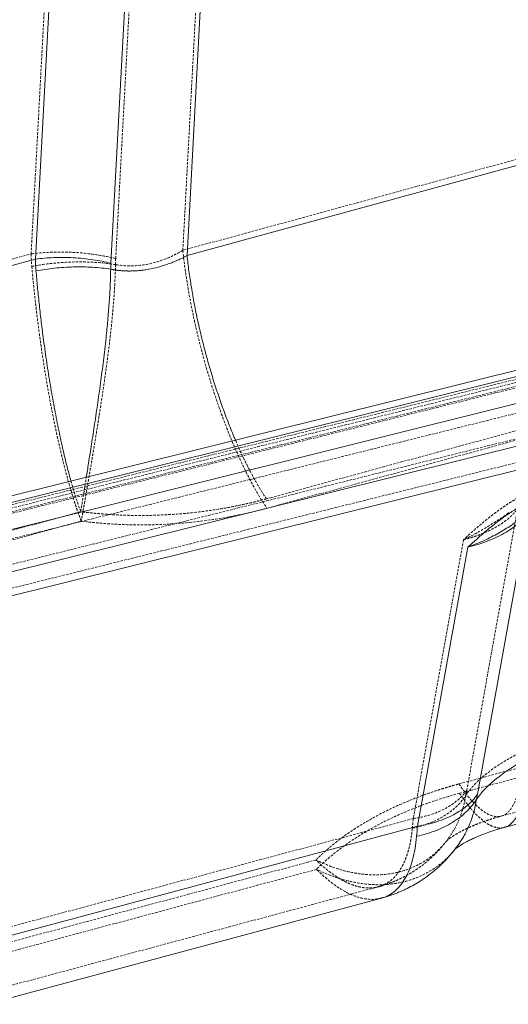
# Model space of a CAD drawing. Header units: millimetres. Extents: x -877 to 859, y -163 to 730.
# Tile 5 of 12: x -243 to 6, y -151 to 352. Entities that reach past the tile are written whole.
import ezdxf

# ---------------------------------------------------------------- set-up
doc = ezdxf.new("R2010")
doc.units = ezdxf.units.MM
doc.linetypes.add('SLD-Continue', pattern=[0])
doc.linetypes.add('SLD-Pointillée', pattern=[1.905, 1.27, -0.635])

msp = doc.modelspace()

# ---------------------------------------------------------------- linework, layer by layer
at = {"color": 7, "linetype": 'SLD-Pointillée', "lineweight": 0}
for p, q in [((-237, 232.32), (-228, 399.3)), ((-193.85, 229.96), (-184.78, 398.38)), ((-159.62, 234.16), (-150.85, 396.95)), ((-616.69, -5.13), (843.82, 358.47)), ((847.3, 346.32), (-613.21, -17.28)), ((-612.9, -29.39), (847.61, 334.21)), ((623.12, 320.91), (-306.63, 89.45)), ((625.31, 317.09), (-304.44, 85.62)), ((626.44, 320.09), (-303.31, 88.62)), ((628.42, 318.62), (-301.33, 87.16)), ((158, 320.83), (-159.62, 234.16)), ((-445.24, 175.49), (-237, 232.32)), ((200.66, 194.03), (-116.96, 107.36)), ((200.92, 189.22), (-116.7, 102.55)), ((-402.59, 48.69), (-211.71, 100.78)), ((11.09, 102.17), (-14.77, -41.37)), ((-402.33, 43.88), (-211.45, 95.97)), ((6.86, 100.37), (6.42, 100.06)), ((-16.45, 86.45), (-42.09, -55.88)), ((-18.75, -38.14), (299.64, 47.39)), ((-18.49, -42.95), (299.9, 42.58)), ((2.81, -54.59), (321.2, 30.95)), ((-42.09, -55.88), (-250.84, -111.96)), ((-24.46, -66.39), (-24.6, -66.59)), ((-24.44, -66.4), (-24.5, -66.5)), ((-91.72, -76.98), (-283.06, -128.39)), ((-91.46, -81.79), (-282.8, -133.19)), ((-261.5, -144.83), (-59.89, -90.66))]:
    msp.add_line(p, q, dxfattribs=at)
at = {"color": 7, "linetype": 'SLD-Continue', "lineweight": 15}
for p, q in [((-234.84, 229.68), (-225.84, 396.66)), ((-196.31, 227.57), (-187.23, 395.99)), ((-157.45, 231.51), (-148.68, 394.31)), ((-616.82, -0.28), (843.69, 363.31)), ((849.5, 343.06), (-611.01, -20.54)), ((-610.7, -32.65), (849.81, 330.95)), ((624.99, 325.91), (-304.76, 94.45)), ((628.3, 323.46), (-301.45, 92)), ((160.17, 318.19), (-157.45, 231.51)), ((-443.08, 172.85), (-234.84, 229.68)), ((-14.25, 82.63), (-39.89, -59.7)), ((4.37, -60.38), (322.76, 25.16)), ((-39.89, -59.7), (-248.64, -115.78)), ((-18.71, -68.55), (-19.89, -70.33)), ((-259.94, -150.62), (-58.33, -96.46))]:
    msp.add_line(p, q, dxfattribs=at)
at = {"color": 8, "linetype": 'SLD-Continue', "lineweight": 15}
msp.add_line((16.57, 100.09), (-9.3, -43.46), dxfattribs=at)
at = {"color": 7, "linetype": 'SLD-Pointillée', "lineweight": 0}
for points, knots in [([(-193.85, 229.96), (-197.22, 230.79), (-200.74, 231.48), (-207.94, 232.54), (-211.62, 232.91), (-219.01, 233.31), (-222.7, 233.35), (-229.98, 233.08), (-233.56, 232.78), (-237, 232.32)], [0, 0, 0, 0, 0.25, 0.25, 0.5, 0.5, 0.75, 0.75, 1, 1, 1, 1]), ([(-159.62, 234.16), (-162.39, 232.5), (-165.26, 231.07), (-171.08, 228.75), (-174.03, 227.85), (-179.9, 226.62), (-182.83, 226.28), (-188.52, 226.17), (-191.3, 226.41), (-193.95, 226.92)], [0, 0, 0, 0, 0.25, 0.25, 0.5, 0.5, 0.75, 0.75, 1, 1, 1, 1]), ([(-159.62, 234.16), (-159.1, 229.11), (-158.39, 223.7), (-156.55, 212.26), (-155.42, 206.23), (-153.42, 196.93), (-152.7, 193.78), (-151.16, 187.44), (-150.34, 184.24), (-148.62, 177.83), (-147.71, 174.63), (-145.81, 168.25), (-144.82, 165.07), (-142.77, 158.8), (-141.72, 155.7), (-139.55, 149.63), (-138.44, 146.65), (-136.19, 140.84), (-135.04, 138.02), (-132.73, 132.56), (-131.57, 129.92), (-128.06, 122.32), (-125.71, 117.68), (-121.11, 109.38), (-118.86, 105.72), (-116.7, 102.55)], [0, 0, 0, 0, 0.125, 0.125, 0.25, 0.25, 0.3125, 0.3125, 0.375, 0.375, 0.4375, 0.4375, 0.5, 0.5, 0.5625, 0.5625, 0.625, 0.625, 0.6875, 0.6875, 0.75, 0.75, 0.875, 0.875, 1, 1, 1, 1]), ([(-193.95, 226.92), (-197.28, 227.43), (-200.76, 227.8), (-207.88, 228.24), (-211.52, 228.3), (-218.82, 228.14), (-222.48, 227.9), (-229.68, 227.14), (-233.22, 226.61), (-236.64, 225.95)], [0, 0, 0, 0, 0.25, 0.25, 0.5, 0.5, 0.75, 0.75, 1, 1, 1, 1]), ([(-193.95, 226.92), (-193.96, 226.61), (-193.97, 225.97), (-193.99, 225.02), (-194.02, 224.05), (-194.05, 223.08), (-194.09, 222.11), (-194.13, 221.12), (-194.17, 220.13), (-194.22, 219.13), (-194.26, 218.12), (-194.32, 217.11), (-194.37, 216.08), (-194.43, 215.06), (-194.49, 214.02), (-194.56, 212.98), (-194.63, 211.93), (-194.7, 210.87), (-194.86, 208.75), (-195.11, 205.51), (-195.5, 201.09), (-195.95, 196.52), (-196.59, 190.53), (-197.5, 182.89), (-198.68, 173.96), (-199.99, 164.78), (-201.27, 156.29), (-202.67, 147.35), (-203.87, 139.93), (-204.85, 133.99), (-205.54, 129.87), (-206.16, 126.21), (-206.82, 122.28), (-207.47, 118.5), (-208.1, 114.81), (-208.69, 111.4), (-209.16, 108.72), (-209.52, 106.69), (-209.78, 105.2), (-210.04, 103.75), (-210.29, 102.35), (-210.53, 100.99), (-210.77, 99.67), (-211, 98.4), (-211.23, 97.16), (-211.38, 96.37), (-211.45, 95.97)], [0, 0, 0, 0, 0.007176, 0.014376, 0.021601, 0.028849, 0.036123, 0.043421, 0.050743, 0.05809, 0.065462, 0.072859, 0.08028, 0.087726, 0.095197, 0.102693, 0.110215, 0.117761, 0.125332, 0.15554, 0.186509, 0.218246, 0.250754, 0.310708, 0.37534, 0.434053, 0.500491, 0.552999, 0.625001, 0.663163, 0.687739, 0.720518, 0.749954, 0.783129, 0.814916, 0.845314, 0.874323, 0.888843, 0.903224, 0.917466, 0.931568, 0.945532, 0.959358, 0.973044, 0.986592, 1, 1, 1, 1]), ([(-236.64, 225.95), (-236.39, 223.11), (-236.12, 220.24), (-235.54, 214.4), (-235.23, 211.44), (-234.72, 206.95), (-234.55, 205.43), (-234.27, 203.15), (-234.18, 202.39), (-234, 200.86), (-233.9, 200.09), (-233.42, 196.25), (-233.02, 193.18), (-232.18, 187.06), (-231.74, 184), (-230.82, 177.9), (-230.34, 174.85), (-229.6, 170.29), (-229.34, 168.77), (-228.83, 165.73), (-228.57, 164.22), (-227.77, 159.74), (-227.23, 156.79), (-226.12, 150.99), (-225.55, 148.13), (-224.67, 143.9), (-224.38, 142.5), (-223.78, 139.73), (-223.48, 138.36), (-222.87, 135.62), (-222.56, 134.27), (-221.94, 131.6), (-221.62, 130.28), (-220.68, 126.39), (-220.05, 123.87), (-218.76, 118.99), (-218.12, 116.63), (-216.81, 112.05), (-216.15, 109.83), (-215.15, 106.63), (-214.81, 105.58), (-214.14, 103.53), (-213.8, 102.52), (-213.13, 100.57), (-212.8, 99.61), (-212.29, 98.22), (-212.12, 97.76), (-211.87, 97.08), (-211.79, 96.86), (-211.66, 96.52), (-211.62, 96.41), (-211.53, 96.19), (-211.49, 96.08), (-211.45, 95.97)], [0, 0, 0, 0, 0.0625, 0.0625, 0.125, 0.125, 0.15625, 0.15625, 0.171875, 0.171875, 0.1875, 0.1875, 0.25, 0.25, 0.3125, 0.3125, 0.375, 0.375, 0.40625, 0.40625, 0.4375, 0.4375, 0.5, 0.5, 0.5625, 0.5625, 0.59375, 0.59375, 0.625, 0.625, 0.65625, 0.65625, 0.6875, 0.6875, 0.75, 0.75, 0.8125, 0.8125, 0.875, 0.875, 0.90625, 0.90625, 0.9375, 0.9375, 0.96875, 0.96875, 0.984375, 0.984375, 0.992187, 0.992187, 0.996094, 0.996094, 1, 1, 1, 1]), ([(-116.96, 107.36), (-118.08, 109.05), (-120.32, 112.45), (-123.69, 118.34), (-127.04, 124.75), (-130.07, 131.07), (-131.94, 135.41), (-132.74, 137.27)], [0, 0, 0, 0, 0.210616, 0.421231, 0.631847, 0.842463, 1, 1, 1, 1]), ([(-211.71, 100.78), (-212.52, 103.12), (-214.15, 107.78), (-215.81, 113.16), (-216.63, 116.26), (-216.66, 116.38)], [0, 0, 0, 0, 0.491184, 0.98052, 1, 1, 1, 1]), ([(-211.71, 100.78), (-211.31, 103.19), (-210.5, 108), (-209.53, 114.02), (-208.94, 117.7), (-208.84, 118.33)], [0, 0, 0, 0, 0.455092, 0.907959, 1, 1, 1, 1]), ([(21.49, 112.96), (21.26, 112.87), (20.79, 112.67), (20.1, 112.37), (19.41, 112.06), (18.72, 111.74), (18.03, 111.42), (17.33, 111.09), (16.64, 110.75), (15.94, 110.4), (15.25, 110.04), (14.55, 109.68), (13.85, 109.31), (13.16, 108.93), (12.46, 108.54), (11.76, 108.14), (10.47, 107.4), (8.6, 106.28), (6.15, 104.71), (3.68, 103.05), (1.27, 101.33), (-1.1, 99.57), (-4.16, 97.19), (-7.13, 94.74), (-10.04, 92.24), (-12.16, 90.36), (-14.31, 88.42), (-15.71, 87.12), (-16.45, 86.45)], [0, 0, 0, 0, 0.016081, 0.032222, 0.048427, 0.064699, 0.08104, 0.097452, 0.11394, 0.130505, 0.147151, 0.16388, 0.180694, 0.197596, 0.214589, 0.231676, 0.248858, 0.309336, 0.371209, 0.434571, 0.499507, 0.561084, 0.624633, 0.749592, 0.810428, 0.874684, 0.934626, 1, 1, 1, 1]), ([(-116.96, 107.36), (-117.34, 107.25), (-118.09, 107.05), (-119.23, 106.75), (-120.36, 106.46), (-121.5, 106.17), (-122.64, 105.88), (-123.79, 105.6), (-124.94, 105.33), (-126.09, 105.06), (-127.24, 104.8), (-129.94, 104.2), (-134.21, 103.32), (-142.05, 101.91), (-151.98, 100.49), (-162.01, 99.55), (-170.05, 99.09), (-176.08, 98.89), (-182.1, 98.84), (-186.9, 98.91), (-190.49, 99.03), (-192.88, 99.13), (-195.26, 99.25), (-197.64, 99.4), (-200, 99.57), (-202.36, 99.77), (-204.71, 99.98), (-207.05, 100.23), (-209.39, 100.49), (-210.94, 100.68), (-211.71, 100.78)], [0, 0, 0, 0, 0.012564, 0.025125, 0.037684, 0.050241, 0.062798, 0.075355, 0.087913, 0.100472, 0.113034, 0.1256, 0.188333, 0.251009, 0.376161, 0.50124, 0.56375, 0.626123, 0.688462, 0.75087, 0.775857, 0.80081, 0.825735, 0.85064, 0.87553, 0.900413, 0.925294, 0.950182, 0.975081, 1, 1, 1, 1]), ([(-211.45, 95.97), (-203.72, 94.98), (-195.82, 94.37), (-179.85, 93.92), (-171.79, 94.09), (-155.73, 95.21), (-147.72, 96.15), (-131.97, 98.8), (-124.22, 100.5), (-116.7, 102.55)], [0, 0, 0, 0, 0.25, 0.25, 0.5, 0.5, 0.75, 0.75, 1, 1, 1, 1]), ([(-16.45, 86.45), (-16.22, 86.51), (-15.77, 86.63), (-15.1, 86.81), (-14.43, 86.99), (-13.77, 87.19), (-13.12, 87.38), (-12.47, 87.58), (-11.84, 87.78), (-11.2, 87.99), (-10.58, 88.2), (-9.97, 88.41), (-9.36, 88.63), (-8.76, 88.85), (-8.17, 89.07), (-6.38, 89.77), (-3.52, 91), (0.19, 92.93), (3.54, 95.03), (5.77, 96.72), (7.12, 97.88), (7.76, 98.47), (8.38, 99.06), (8.98, 99.67), (9.55, 100.28), (10.09, 100.9), (10.61, 101.53), (10.93, 101.96), (11.09, 102.17)], [0, 0, 0, 0, 0.0184246, 0.0367869, 0.0550844, 0.0733148, 0.0914759, 0.1095653, 0.1275808, 0.1455203, 0.1633816, 0.1811626, 0.1988613, 0.2164756, 0.2340036, 0.2514433, 0.3766292, 0.5002842, 0.625296, 0.750477, 0.7812264, 0.812122, 0.8431539, 0.8743122, 0.9055866, 0.9369664, 0.9684412, 1, 1, 1, 1]), ([(6.42, 100.06), (5.76, 99.6), (3.07, 97.71), (-1.99, 94.41), (-8.92, 90.25), (-13.91, 87.73), (-16.45, 86.45)], [0, 0, 0, 0, 0.092951, 0.382539, 0.686074, 1, 1, 1, 1]), ([(-18.75, -38.14), (-16.75, -41.15), (-14.7, -43.87), (-10.6, -48.54), (-8.55, -50.48), (-4.57, -53.36), (-2.64, -54.29), (0.99, -55.02), (2.7, -54.82), (5.77, -53.26), (7.14, -51.89), (9.48, -48.11), (10.46, -45.69), (12, -40.01), (12.56, -36.74), (13.3, -29.6), (13.47, -25.74), (13.47, -21.71)], [0, 0, 0, 0, 0.125, 0.125, 0.25, 0.25, 0.375, 0.375, 0.5, 0.5, 0.625, 0.625, 0.75, 0.75, 0.875, 0.875, 1, 1, 1, 1]), ([(13.47, -21.71), (13.25, -21.82), (12.8, -22.04), (12.14, -22.37), (11.49, -22.7), (10.84, -23.03), (10.21, -23.36), (9.58, -23.7), (8.96, -24.03), (8.35, -24.36), (7.75, -24.69), (7.16, -25.03), (6.57, -25.36), (6, -25.69), (5.44, -26.02), (4.88, -26.35), (3.03, -27.47), (0.04, -29.4), (-3.23, -31.78), (-5.65, -33.71), (-7.37, -35.18), (-8.97, -36.64), (-10.2, -37.86), (-11.14, -38.84), (-11.81, -39.57), (-12.45, -40.3), (-13.06, -41.03), (-13.64, -41.75), (-14.19, -42.47), (-14.72, -43.19), (-15.04, -43.67), (-15.21, -43.9)], [0, 0, 0, 0, 0.018247, 0.036344, 0.054287, 0.072075, 0.089706, 0.107179, 0.124491, 0.141641, 0.158626, 0.175447, 0.192101, 0.208586, 0.224901, 0.241046, 0.257018, 0.387411, 0.511772, 0.575302, 0.637925, 0.699606, 0.760321, 0.790647, 0.820875, 0.851002, 0.881024, 0.910937, 0.94074, 0.970428, 1, 1, 1, 1]), ([(-91.72, -76.98), (-91.5, -76.76), (-91.06, -76.31), (-90.38, -75.65), (-89.69, -74.99), (-89, -74.34), (-88.29, -73.68), (-87.58, -73.03), (-86.85, -72.39), (-86.12, -71.75), (-85.38, -71.11), (-84.63, -70.47), (-83.88, -69.84), (-83.11, -69.21), (-82.33, -68.59), (-81.55, -67.96), (-80.75, -67.35), (-79.95, -66.73), (-79.14, -66.12), (-78.32, -65.51), (-76.46, -64.15), (-73.48, -62.08), (-69.26, -59.36), (-64.87, -56.74), (-58.78, -53.38), (-50.78, -49.43), (-42.31, -45.87), (-35.27, -43.26), (-30.96, -41.79), (-27.67, -40.74), (-25.47, -40.06), (-23.25, -39.4), (-21.01, -38.76), (-19.51, -38.35), (-18.75, -38.14)], [0, 0, 0, 0, 0.013117, 0.026229, 0.039335, 0.052437, 0.065536, 0.078633, 0.091728, 0.104824, 0.11792, 0.131017, 0.144118, 0.157222, 0.17033, 0.183444, 0.196565, 0.209693, 0.222829, 0.235975, 0.249131, 0.311535, 0.373873, 0.436248, 0.498761, 0.623835, 0.748992, 0.811662, 0.874401, 0.899527, 0.924643, 0.949757, 0.974873, 1, 1, 1, 1]), ([(-18.49, -42.95), (-26.03, -44.98), (-33.32, -47.35), (-47.22, -52.74), (-53.83, -55.75), (-66.2, -62.34), (-71.96, -65.91), (-82.49, -73.52), (-87.26, -77.56), (-91.46, -81.79)], [0, 0, 0, 0, 0.25, 0.25, 0.5, 0.5, 0.75, 0.75, 1, 1, 1, 1]), ([(-42.54, -60.75), (-39.52, -60.12), (-36.61, -59.26), (-33.88, -58.2), (-31.15, -57.14), (-28.59, -55.88), (-26.26, -54.44), (-23.92, -53), (-21.8, -51.38), (-19.95, -49.61), (-18.1, -47.85), (-16.51, -45.93), (-15.21, -43.9)], [0, 0, 0, 0, 0.25, 0.25, 0.25, 0.5, 0.5, 0.5, 0.75, 0.75, 0.75, 1, 1, 1, 1]), ([(-14.77, -41.37), (-16.01, -43.15), (-17.56, -44.85), (-21.25, -47.99), (-23.38, -49.43), (-28.12, -51.95), (-30.72, -53.02), (-36.23, -54.76), (-39.13, -55.42), (-42.09, -55.88)], [0, 0, 0, 0, 0.25, 0.25, 0.5, 0.5, 0.75, 0.75, 1, 1, 1, 1]), ([(-15.21, -43.9), (-15.64, -46.08), (-16.5, -50.4), (-18.65, -56.37), (-21.24, -61.78), (-23.43, -64.9), (-24.46, -66.39)], [0, 0, 0, 0, 0.258307, 0.513982, 0.769146, 1, 1, 1, 1]), ([(-18.49, -42.95), (-17.33, -44.62), (-15.01, -47.97), (-11.61, -52.06), (-8.3, -55.43), (-5.12, -57.99), (-2.08, -59.74), (0.78, -60.61), (2.93, -60.79), (4.05, -60.39), (4.35, -60.28)], [0, 0, 0, 0, 0.135517, 0.271034, 0.406551, 0.542068, 0.677584, 0.813101, 0.948618, 1, 1, 1, 1]), ([(-25.17, -67.33), (-25.13, -67.29), (-25.02, -67.19), (-24.63, -66.85), (-23.94, -66.29), (-23.05, -65.63), (-22.02, -64.93), (-20.8, -64.15), (-19.46, -63.35), (-17.83, -62.45), (-15.96, -61.47), (-13.15, -60.14), (-10.22, -58.9), (-8.01, -58.04), (-6, -57.31), (-3.78, -56.55), (-0.8, -55.59), (1.52, -54.94), (2.81, -54.59)], [0, 0, 0, 0, 0.0471743, 0.1235691, 0.1919096, 0.2554926, 0.3187309, 0.37015, 0.4293768, 0.4872402, 0.5693964, 0.6469351, 0.7175692, 0.7747679, 0.8090837, 0.8578367, 0.9213489, 1, 1, 1, 1]), ([(-42.09, -55.88), (-42.11, -56.12), (-42.16, -56.6), (-42.22, -57.31), (-42.29, -58.02), (-42.35, -58.71), (-42.41, -59.4), (-42.48, -60.08), (-42.52, -60.53), (-42.54, -60.75)], [0, 0, 0, 0, 0.1434353, 0.2866905, 0.429758, 0.5726303, 0.7152997, 0.8577587, 1, 1, 1, 1]), ([(-42.54, -60.75), (-42.56, -60.98), (-42.6, -61.45), (-42.67, -62.14), (-42.75, -62.82), (-42.83, -63.5), (-42.92, -64.18), (-43.02, -64.84), (-43.12, -65.51), (-43.22, -66.17), (-43.34, -66.82), (-43.45, -67.46), (-43.58, -68.11), (-43.71, -68.74), (-43.85, -69.37), (-43.99, -69.99), (-44.14, -70.6), (-44.29, -71.21), (-44.62, -72.43), (-45.16, -74.22), (-45.98, -76.48), (-46.91, -78.63), (-48.26, -81.25), (-50.18, -84.14), (-52.78, -86.92), (-55.74, -89.07), (-58.9, -90.49), (-62.42, -91.26), (-66.12, -91.33), (-69.24, -90.8), (-71.92, -90.06), (-74.06, -89.29), (-76.4, -88.23), (-78.58, -87.09), (-80.67, -85.85), (-82.53, -84.62), (-84.02, -83.55), (-85.19, -82.66), (-86.35, -81.75), (-87.48, -80.83), (-88.58, -79.88), (-89.65, -78.93), (-90.7, -77.97), (-91.38, -77.31), (-91.72, -76.98)], [0, 0, 0, 0, 0.007206, 0.014432, 0.021678, 0.028942, 0.036225, 0.043526, 0.050846, 0.058183, 0.065538, 0.072911, 0.0803, 0.087706, 0.095128, 0.102566, 0.11002, 0.117489, 0.124973, 0.15551, 0.186569, 0.218134, 0.250184, 0.310897, 0.374492, 0.434794, 0.499411, 0.557893, 0.623847, 0.686021, 0.706895, 0.748665, 0.783537, 0.811503, 0.844468, 0.874347, 0.891511, 0.908251, 0.924572, 0.940475, 0.955966, 0.971047, 0.985724, 1, 1, 1, 1]), ([(-24.99, -67.11), (-26.6, -69.02), (-29.87, -72.92), (-35.9, -77.51), (-42.66, -81.1), (-50.02, -83.47), (-57.85, -84.63), (-66.04, -84.58), (-74.49, -83.28), (-83.09, -80.86), (-88.84, -78.28), (-91.72, -76.98)], [0, 0, 0, 0, 0.1084894, 0.2205614, 0.3330957, 0.4445031, 0.5552362, 0.6667064, 0.7777859, 0.8884296, 1, 1, 1, 1]), ([(-59.88, -90.66), (-58.62, -90.3), (-56.36, -89.65), (-53.42, -88.57), (-51.27, -87.7), (-49.21, -86.78), (-47.13, -85.76), (-45.02, -84.64), (-42.12, -82.94), (-38.6, -80.59), (-35.29, -77.98), (-32.65, -75.64), (-30.31, -73.38), (-27.44, -70.3), (-25.51, -67.81), (-24.45, -66.43)], [0, 0, 0, 0, 0.085598, 0.154248, 0.209506, 0.262171, 0.313821, 0.368076, 0.425538, 0.544055, 0.657763, 0.712197, 0.786867, 0.882521, 1, 1, 1, 1]), ([(-25.14, -67.3), (-25.15, -67.31), (-25.2, -67.36), (-25.23, -67.39), (-25.21, -67.38), (-25.21, -67.38)], [0, 0, 0, 0, 0.209071, 0.976071, 1, 1, 1, 1]), ([(-18.37, -68.34), (-18.44, -68.45), (-18.61, -68.72), (-19.36, -69.69), (-19.97, -70.46), (-20.56, -71.17), (-20.73, -71.36), (-20.93, -71.58), (-21.01, -71.66), (-20.99, -71.64), (-20.99, -71.63)], [0, 0, 0, 0, 0.076749, 0.190682, 0.298557, 0.398684, 0.589768, 0.772637, 0.948143, 1, 1, 1, 1]), ([(-20.17, -70.69), (-21.43, -72.24), (-24.01, -75.39), (-28.58, -79.4), (-33.65, -82.88), (-39.14, -85.65), (-44.98, -87.71), (-51.1, -89.05), (-57.48, -89.66), (-64.07, -89.55), (-70.82, -88.7), (-77.65, -87.13), (-84.54, -84.9), (-89.15, -82.83), (-91.46, -81.79)], [0, 0, 0, 0, 0.080924, 0.165071, 0.249139, 0.333587, 0.417225, 0.500265, 0.583331, 0.666987, 0.750323, 0.833217, 0.916253, 1, 1, 1, 1]), ([(-58.34, -96.41), (-59.37, -96.65), (-61.58, -97.16), (-65.27, -97.06), (-69.31, -96.3), (-74, -94.63), (-79.35, -91.77), (-85.35, -87.51), (-89.42, -83.7), (-91.46, -81.79)], [0, 0, 0, 0, 0.110052, 0.237127, 0.364183, 0.492065, 0.661546, 0.830157, 1, 1, 1, 1])]:
    msp.add_open_spline(points, degree=3, knots=knots, dxfattribs=at)
for points in [[(-237, 232.32), (-236.94, 230.21), (-236.82, 228.09), (-236.64, 225.95)], [(-193.95, 226.92), (-193.94, 227.93), (-193.91, 228.94), (-193.85, 229.96)], [(-14.77, -41.37), (-14.93, -42.24), (-15.07, -43.08), (-15.21, -43.9)]]:
    msp.add_open_spline(points, degree=3, dxfattribs=at)
at = {"color": 7, "linetype": 'SLD-Continue', "lineweight": 15}
for points, knots in [([(-196.4, 224.53), (-196.2, 224.49), (-195.81, 224.41), (-195.21, 224.31), (-194.61, 224.21), (-194, 224.12), (-193.39, 224.03), (-192.78, 223.95), (-192.16, 223.88), (-191.54, 223.82), (-190.91, 223.77), (-190.28, 223.72), (-189.65, 223.69), (-189.02, 223.66), (-188.38, 223.63), (-187.74, 223.62), (-186.51, 223.61), (-184.66, 223.65), (-182.18, 223.81), (-179.66, 224.09), (-176.3, 224.62), (-172.06, 225.57), (-168.33, 226.73), (-165.88, 227.64), (-164.7, 228.1), (-163.52, 228.58), (-162.32, 229.11), (-161.11, 229.66), (-159.89, 230.24), (-158.67, 230.86), (-157.86, 231.3), (-157.45, 231.51)], [0, 0, 0, 0, 0.015757, 0.031548, 0.047372, 0.063228, 0.079117, 0.095038, 0.11099, 0.126974, 0.142988, 0.159032, 0.175105, 0.191208, 0.207339, 0.223498, 0.239685, 0.300398, 0.362079, 0.424702, 0.488233, 0.612592, 0.742987, 0.773075, 0.803765, 0.835049, 0.866916, 0.899356, 0.932358, 0.96591, 1, 1, 1, 1]), ([(-234.84, 229.68), (-231.84, 230.08), (-228.67, 230.35), (-222.16, 230.6), (-218.81, 230.57), (-212.13, 230.2), (-208.8, 229.86), (-202.35, 228.91), (-199.24, 228.3), (-196.31, 227.57)], [0, 0, 0, 0, 0.25, 0.25, 0.5, 0.5, 0.75, 0.75, 1, 1, 1, 1]), ([(-234.51, 223.66), (-234.54, 223.95), (-234.58, 224.52), (-234.64, 225.39), (-234.7, 226.25), (-234.74, 227.11), (-234.78, 227.97), (-234.81, 228.82), (-234.83, 229.39), (-234.84, 229.68)], [0, 0, 0, 0, 0.142241, 0.2847, 0.42737, 0.570242, 0.713309, 0.856565, 1, 1, 1, 1]), ([(-196.31, 227.57), (-196.32, 227.32), (-196.35, 226.81), (-196.37, 226.05), (-196.39, 225.29), (-196.4, 224.78), (-196.4, 224.53)], [0, 0, 0, 0, 0.251167, 0.501533, 0.751132, 1, 1, 1, 1]), ([(-196.4, 224.53), (-199.37, 224.99), (-202.48, 225.32), (-205.66, 225.51), (-208.84, 225.7), (-212.09, 225.77), (-215.34, 225.69), (-218.6, 225.62), (-221.87, 225.41), (-225.09, 225.07), (-228.3, 224.73), (-231.46, 224.25), (-234.51, 223.66)], [0, 0, 0, 0, 0.25, 0.25, 0.25, 0.5, 0.5, 0.5, 0.75, 0.75, 0.75, 1, 1, 1, 1]), ([(-14.25, 82.63), (-13.9, 82.95), (-13.55, 83.27), (-12.84, 83.92), (-11.79, 84.89), (-10.72, 85.85), (-8.58, 87.77), (-7.14, 89.03), (-2.74, 92.76), (0.28, 95.18), (4.22, 98.05), (5.02, 98.62), (6.63, 99.73), (7.45, 100.29), (9.91, 101.91), (11.57, 102.94), (16.63, 105.88), (20.1, 107.64), (23.68, 109.14)], [0, 0, 0, 0, 0.03125, 0.03125, 0.0625, 0.125, 0.125, 0.25, 0.25, 0.5, 0.5, 0.5625, 0.5625, 0.625, 0.625, 0.75, 0.75, 1, 1, 1, 1]), ([(-9.73, -45.99), (-8.59, -44.28), (-7.16, -42.52), (-3.78, -38.98), (-1.82, -37.2), (2.52, -33.71), (4.92, -31.98), (10.06, -28.65), (12.8, -27.05), (15.67, -25.54)], [0, 0, 0, 0, 0.25, 0.25, 0.5, 0.5, 0.75, 0.75, 1, 1, 1, 1]), ([(-39.89, -59.7), (-36.49, -59.18), (-33.22, -58.42), (-27.08, -56.47), (-24.21, -55.28), (-18.97, -52.5), (-16.61, -50.91), (-12.48, -47.41), (-10.72, -45.5), (-9.3, -43.46)], [0, 0, 0, 0, 0.25, 0.25, 0.5, 0.5, 0.75, 0.75, 1, 1, 1, 1]), ([(-9.73, -45.99), (-9.7, -45.78), (-9.63, -45.37), (-9.52, -44.74), (-9.41, -44.1), (-9.34, -43.67), (-9.3, -43.46)], [0, 0, 0, 0, 0.24884, 0.498436, 0.748813, 1, 1, 1, 1]), ([(-40.34, -64.86), (-36.96, -64.15), (-33.71, -63.19), (-27.59, -60.82), (-24.73, -59.41), (-19.49, -56.18), (-17.13, -54.37), (-12.97, -50.41), (-11.19, -48.26), (-9.73, -45.99)], [0, 0, 0, 0, 0.25, 0.25, 0.5, 0.5, 0.75, 0.75, 1, 1, 1, 1]), ([(-20.99, -71.63), (-20.98, -71.63), (-20.98, -71.63), (-20.75, -71.42), (-20.27, -71.04), (-19.45, -70.43), (-18.41, -69.74), (-17.23, -69), (-16.01, -68.29), (-14.46, -67.45), (-12.52, -66.48), (-10.23, -65.42), (-7.56, -64.29), (-4.28, -63.05), (-0.3, -61.7), (2.74, -60.84), (4.37, -60.38)], [0, 0, 0, 0, 0.044017, 0.10773, 0.17944, 0.257749, 0.330887, 0.392202, 0.445786, 0.503312, 0.576515, 0.644423, 0.718499, 0.799939, 0.893044, 1, 1, 1, 1]), ([(-58.33, -96.46), (-57.02, -96.08), (-54.73, -95.43), (-51.79, -94.38), (-49.61, -93.51), (-47.82, -92.74), (-44.25, -91.09), (-39.91, -88.7), (-35.05, -85.41), (-32.11, -83.11), (-30, -81.32), (-28.48, -79.94), (-26.64, -78.18), (-24.5, -75.95), (-22.08, -73.21), (-20.48, -71.12), (-19.62, -70)], [0, 0, 0, 0, 0.08597, 0.151342, 0.194794, 0.233515, 0.273645, 0.441617, 0.543787, 0.641932, 0.675058, 0.717975, 0.771612, 0.83627, 0.912283, 1, 1, 1, 1]), ([(-18.63, -68.6), (-18.63, -68.6), (-18.49, -68.41), (-18.35, -68.25), (-18.37, -68.3), (-18.37, -68.31)], [0, 0, 0, 0, 0.0306972, 0.7388719, 1, 1, 1, 1])]:
    msp.add_open_spline(points, degree=3, knots=knots, dxfattribs=at)
at = {"color": 8, "linetype": 'SLD-Continue', "lineweight": 15}
for points, knots in [([(-132.74, 137.27), (-133.01, 137.89), (-134.36, 140.95), (-136.69, 146.87), (-139.7, 154.96), (-142.56, 163.35), (-145.23, 171.93), (-147.72, 180.64), (-149.99, 189.41), (-152.02, 198.15), (-153.8, 206.82), (-155.31, 215.32), (-156.57, 223.61), (-157.16, 228.88), (-157.45, 231.51)], [0, 0, 0, 0, 0.0223975, 0.1112704, 0.2001434, 0.2890164, 0.3778893, 0.4667623, 0.5556352, 0.6445082, 0.7333811, 0.8222541, 0.911127, 1, 1, 1, 1]), ([(-216.66, 116.38), (-217.42, 119.16), (-218.96, 124.86), (-221.22, 134.44), (-223.43, 144.72), (-225.51, 155.55), (-227.46, 166.77), (-229.25, 178.26), (-230.74, 188.91), (-231.95, 198.56), (-232.93, 207.15), (-233.8, 215.59), (-234.27, 220.96), (-234.51, 223.66)], [0, 0, 0, 0, 0.09452, 0.193398, 0.293029, 0.392276, 0.492317, 0.593103, 0.693796, 0.77011, 0.846881, 0.923307, 1, 1, 1, 1]), ([(-208.84, 118.33), (-208.47, 120.68), (-207.62, 126.02), (-206.18, 135.22), (-204.59, 145.61), (-202.98, 156.52), (-201.4, 167.78), (-199.91, 179.28), (-198.7, 189.9), (-197.77, 199.52), (-197.1, 208.08), (-196.6, 216.49), (-196.47, 221.85), (-196.4, 224.53)], [0, 0, 0, 0, 0.079637, 0.180128, 0.281307, 0.38205, 0.483592, 0.585926, 0.688239, 0.765846, 0.843981, 0.921828, 1, 1, 1, 1]), ([(-14.25, 82.63), (-12.55, 83.08), (-9.13, 83.98), (-4.32, 85.67), (0.19, 87.58), (4.34, 89.72), (8.11, 92.06), (11.41, 94.59), (13.87, 96.81), (15.02, 98.23), (15.41, 98.72)], [0, 0, 0, 0, 0.133211, 0.267075, 0.39979, 0.532484, 0.66626, 0.799186, 0.931682, 1, 1, 1, 1]), ([(9.88, 95.2), (9.23, 94.73), (6.61, 92.86), (1.38, 89.73), (-5.97, 85.89), (-11.45, 83.73), (-14.25, 82.63)], [0, 0, 0, 0, 0.0930644, 0.3784111, 0.6823854, 1, 1, 1, 1]), ([(4.35, -60.28), (4.87, -60.15), (6.21, -59.81), (8.12, -58.31), (10.09, -55.91), (11.77, -52.67), (13.17, -48.66), (14.28, -43.92), (15.07, -38.46), (15.57, -32.37), (15.64, -27.82), (15.67, -25.54)], [0, 0, 0, 0, 0.072017, 0.188015, 0.304013, 0.420011, 0.536008, 0.652006, 0.768004, 0.884002, 1, 1, 1, 1]), ([(-9.73, -45.99), (-10.2, -48.3), (-11.12, -52.9), (-13.43, -59.25), (-15.92, -64.52), (-17.93, -67.42), (-18.71, -68.55)], [0, 0, 0, 0, 0.276724, 0.550605, 0.823908, 1, 1, 1, 1]), ([(-40.34, -64.86), (-40.58, -67.01), (-41.05, -71.27), (-42.32, -76.92), (-43.99, -81.96), (-46.07, -86.31), (-48.51, -89.93), (-51.29, -92.84), (-54.4, -94.96), (-56.77, -96.13), (-58.17, -96.38), (-58.34, -96.41)], [0, 0, 0, 0, 0.124999, 0.248798, 0.372431, 0.496356, 0.618682, 0.739995, 0.861245, 0.983064, 1, 1, 1, 1])]:
    msp.add_open_spline(points, degree=3, knots=knots, dxfattribs=at)
at = {"color": 7, "linetype": 'SLD-Continue', "lineweight": 15}
msp.add_open_spline([(-40.34, -64.86), (-40.2, -63.21), (-40.05, -61.48), (-39.89, -59.7)], degree=3, dxfattribs=at)

doc.saveas('drawing.dxf')
